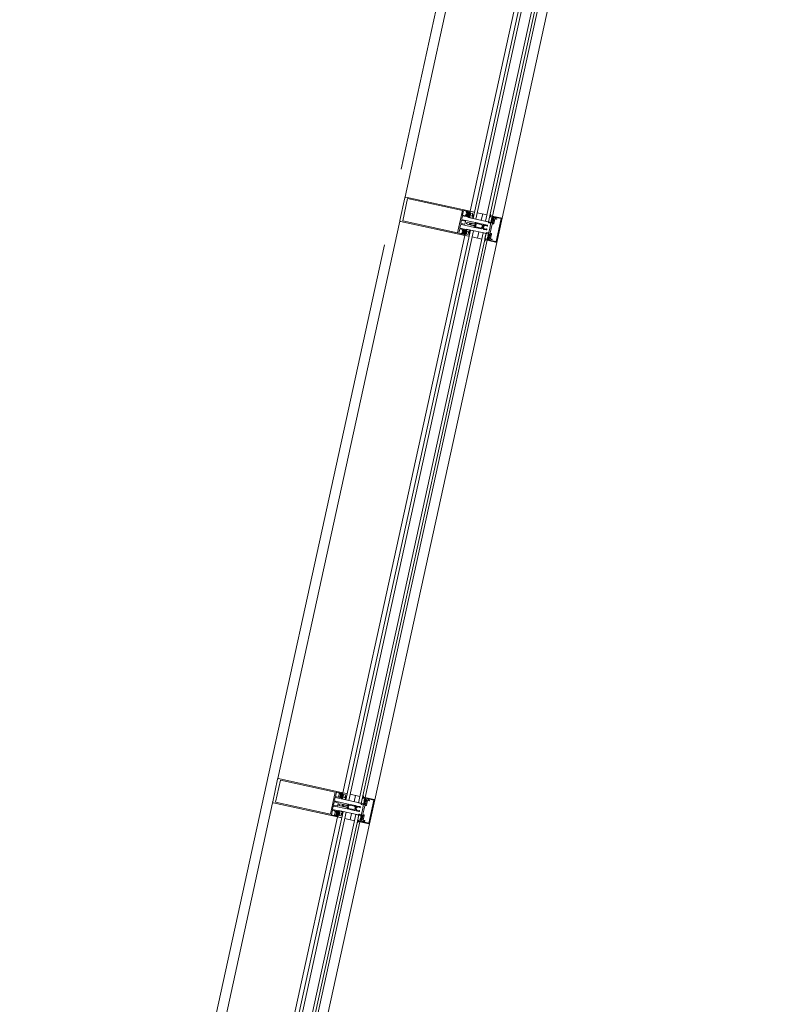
# Model space of a CAD drawing. Header units: metres. Extents: x 233012 to 233264, y 553571 to 554014.
# Tile 207 of 256: x 233203.26 to 233204.76, y 553834.05 to 553836.03. Entities that reach past the tile are written whole.
import ezdxf

# ---------------------------------------------------------------- set-up
doc = ezdxf.new("R2010")
doc.units = ezdxf.units.M
for name, color, linetype, lineweight in [('A-NL$1A_detailuitwerking', 252, 'Continuous', 5), ('A-NL$1B_3D-modellen_algemeen', 252, 'Continuous', 5), ('A-NL23_vloeraanzicht', 252, 'Continuous', 5), ('A-NL30_stijlen_dorpels-pui', 252, 'Continuous', 5), ('A-NL38_vlakvullingen-pui', 252, 'Continuous', 5)]:
    doc.layers.add(name, color=color, linetype=linetype, lineweight=lineweight)

# ---------------------------------------------------------------- blocks, each defined once
blk = doc.blocks.new('NLRS_21_CWP_dubbele beglazing_gen_mie - dubbele beglazing_gen-2812561-01_Situatie')
at = {"layer": 'A-NL38_vlakvullingen-pui'}
for p, q in [((0.588, 0.032), (-0.588, 0.032)), ((-0.588, 0.032), (-0.588, 0.026)), ((-0.588, 0.026), (0.588, 0.026)), ((0.588, 0.026), (0.588, 0.032)), ((0.588, 0.006), (-0.588, 0.006)), ((-0.588, 0.006), (-0.588, 0)), ((-0.588, 0), (0.588, 0)), ((0.588, 0), (0.588, 0.006))]:
    blk.add_line(p, q, dxfattribs=at)
blk = doc.blocks.new('Rectangular Mullion - NLRS_31_CWM_vliesgevelprofiel bxh 50x200_gen_mie-2811811-01_Situatie')
at = {"layer": 'A-NL30_stijlen_dorpels-pui'}
for p, q in [((233199.8898, 553827.935), (233199.6439, 553826.8115)), ((233200.0207, 553827.9063), (233199.7748, 553826.7829)), ((233200.0656, 553827.8965), (233199.8198, 553826.7731)), ((233199.8393, 553826.7688), (233200.0851, 553827.8922)), ((233200.0209, 553827.9063), (233200.0294, 553827.9044)), ((233200.0353, 553827.9031), (233200.0548, 553827.8988)), ((233199.7836, 553826.781), (233199.775, 553826.7828)), ((233199.809, 553826.7754), (233199.7895, 553826.7797))]:
    blk.add_line(p, q, dxfattribs=at)
blk = doc.blocks.new('Rectangular Mullion - vliesgevelprofiel_gen_bxh200x50-V52-01_Situatie')
at = {"layer": 'A-NL30_stijlen_dorpels-pui'}
blk.add_hatch(color=256, dxfattribs=at).paths.add_polyline_path([(-0.025, 0.0408), (-0.0235, 0.0538), (-0.025, 0.1735)])
at = {"layer": 'A-NL$1A_detailuitwerking'}
for p, q in [((-0.025, 0.1735), (-0.025, 0.0408)), ((0.0235, 0.175), (-0.0235, 0.175)), ((-0.0229, 0.0561), (-0.0229, 0.1692)), ((-0.0229, 0.1692), (0.0229, 0.1692)), ((0.0229, 0.1692), (0.0229, 0.0561)), ((0.025, 0.0408), (0.025, 0.1735)), ((-0.025, 0.0408), (-0.0231, 0.0408)), ((-0.0236, 0.0408), (-0.025, 0.0408)), ((-0.025, 0.0408), (-0.025, 0.0329)), ((-0.0229, 0.0401), (-0.0236, 0.0408)), ((-0.0235, 0.0481), (-0.0235, 0.0538)), ((-0.0235, 0.0538), (-0.0141, 0.0538)), ((-0.0217, 0.0481), (-0.0235, 0.0481)), ((-0.0235, 0.0422), (-0.0235, 0.0449)), ((-0.0235, 0.0449), (-0.0141, 0.0449)), ((-0.0217, 0.0422), (-0.0235, 0.0422)), ((-0.0231, 0.0408), (-0.0217, 0.0422)), ((-0.0219, 0.0408), (-0.023, 0.0408)), ((0.0229, 0.0561), (-0.0229, 0.0561)), ((-0.0229, 0.0469), (-0.0217, 0.0481)), ((-0.0216, 0.0401), (-0.0229, 0.0401)), ((-0.0228, 0.0402), (-0.0214, 0.0401)), ((-0.0218, 0.0445), (-0.0226, 0.0435)), ((-0.0212, 0.0472), (-0.0222, 0.0461)), ((-0.0212, 0.0417), (-0.0212, 0.0429)), ((-0.0207, 0.0434), (-0.0197, 0.0434)), ((-0.0198, 0.0412), (-0.0207, 0.0412)), ((-0.0171, 0.0475), (-0.0205, 0.0475)), ((-0.0176, 0.044), (-0.02, 0.044)), ((-0.0192, 0.0427), (-0.0198, 0.0412)), ((-0.0178, 0.0412), (-0.0184, 0.0427)), ((-0.0179, 0.0434), (-0.0169, 0.0434)), ((-0.0169, 0.0412), (-0.0178, 0.0412)), ((-0.0154, 0.0461), (-0.0164, 0.0472)), ((-0.0164, 0.0429), (-0.0164, 0.0417)), ((-0.0161, 0.0402), (-0.0147, 0.0402)), ((-0.0141, 0.0481), (-0.0159, 0.0481)), ((-0.0159, 0.0481), (-0.0147, 0.0469)), ((-0.0141, 0.0422), (-0.0159, 0.0422)), ((-0.0159, 0.0422), (-0.0145, 0.0408)), ((-0.015, 0.0435), (-0.0158, 0.0445)), ((-0.0146, 0.0389), (-0.0158, 0.0401)), ((-0.0126, 0.0408), (-0.0157, 0.0408)), ((-0.0145, 0.0408), (-0.0131, 0.0408)), ((-0.0141, 0.0538), (-0.0141, 0.0481)), ((-0.0141, 0.0449), (-0.0141, 0.0422)), ((-0.0126, 0.0413), (-0.0126, 0.0533)), ((-0.0126, 0.0332), (-0.0126, 0.0408)), ((-0.0121, 0.0538), (-0.0065, 0.0538)), ((-0.005, 0.0523), (-0.005, 0.0253)), ((-0.0032, 0.0459), (-0.0032, 0.0533)), ((-0.0027, 0.0538), (0.0027, 0.0538)), ((0.0027, 0.0454), (-0.0027, 0.0454)), ((-0.002, 0.0406), (-0.0009, 0.0426)), ((-0.002, 0.0283), (-0.002, 0.0406)), ((0.0009, 0.0426), (0.002, 0.0406)), ((0.002, 0.0406), (0.002, 0.0283)), ((0.0032, 0.0533), (0.0032, 0.0459)), ((0.005, 0.0253), (0.005, 0.0523)), ((0.0065, 0.0538), (0.0121, 0.0538)), ((0.0126, 0.0533), (0.0126, 0.0413)), ((0.0157, 0.0408), (0.0126, 0.0408)), ((0.0126, 0.0408), (0.0126, 0.0332)), ((0.0131, 0.0408), (0.0145, 0.0408)), ((0.0141, 0.0481), (0.0141, 0.0538)), ((0.0141, 0.0538), (0.0235, 0.0538)), ((0.0159, 0.0481), (0.0141, 0.0481)), ((0.0141, 0.0422), (0.0141, 0.0449)), ((0.0141, 0.0449), (0.0235, 0.0449)), ((0.0159, 0.0422), (0.0141, 0.0422)), ((0.0145, 0.0408), (0.0159, 0.0422)), ((0.0158, 0.0401), (0.0146, 0.0389)), ((0.0147, 0.0469), (0.0159, 0.0481)), ((0.0147, 0.0402), (0.0161, 0.0402)), ((0.0158, 0.0445), (0.015, 0.0435)), ((0.0164, 0.0472), (0.0154, 0.0461)), ((0.0164, 0.0417), (0.0164, 0.0429)), ((0.0169, 0.0434), (0.0179, 0.0434)), ((0.0178, 0.0412), (0.0169, 0.0412)), ((0.0205, 0.0475), (0.0171, 0.0475)), ((0.02, 0.044), (0.0176, 0.044)), ((0.0184, 0.0427), (0.0178, 0.0412)), ((0.0198, 0.0412), (0.0192, 0.0427)), ((0.0197, 0.0434), (0.0207, 0.0434)), ((0.0207, 0.0412), (0.0198, 0.0412)), ((0.0222, 0.0461), (0.0212, 0.0472)), ((0.0212, 0.0429), (0.0212, 0.0417)), ((0.0214, 0.0401), (0.0228, 0.0402)), ((0.0229, 0.0401), (0.0216, 0.0401)), ((0.0235, 0.0481), (0.0217, 0.0481)), ((0.0217, 0.0481), (0.0229, 0.0469)), ((0.0235, 0.0422), (0.0217, 0.0422)), ((0.0217, 0.0422), (0.0231, 0.0408)), ((0.0226, 0.0435), (0.0218, 0.0445)), ((0.023, 0.0408), (0.0219, 0.0408)), ((0.0236, 0.0408), (0.0229, 0.0401)), ((0.0231, 0.0408), (0.025, 0.0408)), ((0.0235, 0.0538), (0.0235, 0.0481)), ((0.0235, 0.0449), (0.0235, 0.0422)), ((0.025, 0.0408), (0.0236, 0.0408)), ((0.025, 0.0329), (0.025, 0.0408)), ((-0.025, 0.0329), (-0.0245, 0.032)), ((-0.0245, 0.032), (-0.0197, 0.032)), ((-0.0216, 0.0384), (-0.016, 0.0384)), ((-0.0216, 0.0349), (-0.0216, 0.0384)), ((-0.016, 0.0349), (-0.0216, 0.0349)), ((-0.0197, 0.032), (-0.0189, 0.0334)), ((-0.0157, 0.0331), (-0.017, 0.0336)), ((-0.0167, 0.0343), (-0.0143, 0.0332)), ((-0.016, 0.0384), (-0.016, 0.0349)), ((-0.0135, 0.0329), (-0.0157, 0.0331)), ((-0.0143, 0.0332), (-0.0126, 0.0332)), ((-0.0137, 0.032), (-0.0129, 0.032)), ((-0.0034, 0.0248), (-0.005, 0.0248)), ((-0.005, 0.0248), (-0.005, 0.0107)), ((-0.0045, 0.0248), (-0.0035, 0.0248)), ((-0.0035, 0.0119), (-0.0035, 0.0228)), ((-0.003, 0.0233), (-0.0017, 0.0233)), ((-0.0025, 0.0267), (-0.002, 0.0283)), ((-0.0025, 0.0258), (-0.0025, 0.0267)), ((-0.0009, 0.0363), (-0.0019, 0.0346)), ((-0.0017, 0.0233), (-0.0005, 0.024)), ((-0.0013, 0.0338), (-0.0004, 0.0354)), ((0.0004, 0.0353), (0.0013, 0.0338)), ((0.0005, 0.024), (0.0017, 0.0233)), ((0.0019, 0.0346), (0.0009, 0.0363)), ((0.0017, 0.0233), (0.003, 0.0233)), ((0.002, 0.0283), (0.0025, 0.0267)), ((0.0025, 0.0267), (0.0025, 0.0258)), ((0.005, 0.0248), (0.0034, 0.0248)), ((0.0035, 0.0248), (0.0045, 0.0248)), ((0.0035, 0.0228), (0.0035, 0.0119)), ((0.005, 0.0107), (0.005, 0.0248)), ((0.0126, 0.0332), (0.0143, 0.0332)), ((0.0129, 0.032), (0.0137, 0.032)), ((0.0157, 0.0331), (0.0135, 0.0329)), ((0.0143, 0.0332), (0.0167, 0.0343)), ((0.017, 0.0336), (0.0157, 0.0331)), ((0.016, 0.0349), (0.016, 0.0384)), ((0.016, 0.0384), (0.0216, 0.0384)), ((0.0216, 0.0349), (0.016, 0.0349)), ((0.0189, 0.0334), (0.0197, 0.032)), ((0.0197, 0.032), (0.0245, 0.032)), ((0.0216, 0.0384), (0.0216, 0.0349)), ((0.0245, 0.032), (0.025, 0.0329)), ((-0.0217, 0), (-0.0227, -0.0018)), ((-0.0105, 0), (-0.0217, 0)), ((-0.0099, -0.0011), (-0.0105, 0)), ((-0.0037, 0.0075), (-0.005, 0.0069)), ((-0.005, 0.0069), (-0.005, 0.0011)), ((-0.0048, 0.0098), (-0.0037, 0.0075)), ((-0.0037, 0.0011), (-0.0037, 0.0047)), ((-0.0027, 0.0011), (-0.0037, 0.0011)), ((-0.0026, 0.0119), (-0.0035, 0.0119)), ((-0.0034, 0.0055), (-0.0007, 0.0082)), ((-0.0026, 0.0096), (-0.0026, 0.0119)), ((-0.0011, 0.0099), (-0.0017, 0.0092)), ((0.0007, 0.0082), (0.0034, 0.0055)), ((0.0017, 0.0092), (0.0011, 0.0099)), ((0.0035, 0.0119), (0.0026, 0.0119)), ((0.0026, 0.0119), (0.0026, 0.0096)), ((0.0037, 0.0011), (0.0027, 0.0011)), ((0.0037, 0.0075), (0.0048, 0.0098)), ((0.005, 0.0069), (0.0037, 0.0075)), ((0.0037, 0.0047), (0.0037, 0.0011)), ((0.005, 0.0011), (0.005, 0.0069)), ((0.0105, 0), (0.0099, -0.0011)), ((0.0217, 0), (0.0105, 0)), ((0.0227, -0.0018), (0.0217, 0)), ((-0.0239, -0.005), (-0.025, -0.005)), ((-0.025, -0.005), (-0.025, -0.0235)), ((-0.0249, -0.0027), (-0.0248, -0.0045)), ((-0.0248, -0.0045), (-0.0193, -0.0045)), ((-0.0227, -0.0086), (-0.0239, -0.005)), ((-0.0237, -0.0122), (-0.0234, -0.0111)), ((-0.0237, -0.0235), (-0.0237, -0.0122)), ((-0.0203, -0.005), (-0.0235, -0.005)), ((-0.0235, -0.005), (-0.0225, -0.0088)), ((-0.0207, -0.008), (-0.0207, -0.0064)), ((-0.0207, -0.0064), (-0.0195, -0.0064)), ((-0.0205, -0.0144), (-0.0205, -0.0115)), ((-0.0195, -0.0055), (-0.0203, -0.005)), ((-0.02, -0.011), (-0.0108, -0.011)), ((-0.0194, -0.0062), (-0.0199, -0.0068)), ((-0.0199, -0.0068), (-0.0194, -0.0076)), ((-0.0113, -0.009), (-0.0197, -0.009)), ((-0.0195, -0.0064), (-0.0195, -0.0055)), ((-0.0185, -0.0064), (-0.0185, -0.0048)), ((-0.0185, -0.0048), (-0.0172, -0.0048)), ((-0.0163, -0.0064), (-0.0185, -0.0064)), ((-0.018, -0.0071), (-0.0142, -0.0071)), ((-0.0172, -0.0048), (-0.0163, -0.0064)), ((-0.0159, -0.0064), (-0.015, -0.0048)), ((-0.0137, -0.0064), (-0.0159, -0.0064)), ((-0.015, -0.0048), (-0.0137, -0.0048)), ((-0.0137, -0.0048), (-0.0137, -0.0064)), ((-0.0129, -0.0045), (-0.0099, -0.0045)), ((-0.0123, -0.0068), (-0.0128, -0.0062)), ((-0.0128, -0.0076), (-0.0123, -0.0068)), ((-0.0117, -0.005), (-0.0125, -0.0055)), ((-0.0125, -0.0055), (-0.0125, -0.0064)), ((-0.0125, -0.0064), (-0.0113, -0.0064)), ((0, -0.005), (-0.0117, -0.005)), ((-0.0113, -0.0064), (-0.0113, -0.009)), ((-0.0099, -0.0045), (-0.0099, -0.0011)), ((-0.0098, -0.01), (-0.0098, -0.0091)), ((-0.0088, -0.0081), (0, -0.0081)), ((0.0117, -0.005), (0, -0.005)), ((0, -0.0081), (0.0088, -0.0081)), ((0.0098, -0.0091), (0.0098, -0.01)), ((0.0099, -0.0011), (0.0099, -0.0045)), ((0.0099, -0.0045), (0.0129, -0.0045)), ((0.0108, -0.011), (0.02, -0.011)), ((0.0113, -0.009), (0.0113, -0.0064)), ((0.0113, -0.0064), (0.0125, -0.0064)), ((0.0197, -0.009), (0.0113, -0.009)), ((0.0125, -0.0055), (0.0117, -0.005)), ((0.0128, -0.0062), (0.0123, -0.0068)), ((0.0123, -0.0068), (0.0128, -0.0076)), ((0.0125, -0.0064), (0.0125, -0.0055)), ((0.0137, -0.0064), (0.0137, -0.0048)), ((0.0137, -0.0048), (0.015, -0.0048)), ((0.0159, -0.0064), (0.0137, -0.0064)), ((0.0142, -0.0071), (0.018, -0.0071)), ((0.015, -0.0048), (0.0159, -0.0064)), ((0.0163, -0.0064), (0.0172, -0.0048)), ((0.0185, -0.0064), (0.0163, -0.0064)), ((0.0172, -0.0048), (0.0185, -0.0048)), ((0.0185, -0.0048), (0.0185, -0.0064)), ((0.0193, -0.0045), (0.0248, -0.0045)), ((0.0199, -0.0068), (0.0194, -0.0062)), ((0.0194, -0.0076), (0.0199, -0.0068)), ((0.0203, -0.005), (0.0195, -0.0055)), ((0.0195, -0.0055), (0.0195, -0.0064)), ((0.0195, -0.0064), (0.0207, -0.0064)), ((0.0235, -0.005), (0.0203, -0.005)), ((0.0205, -0.0115), (0.0205, -0.0144)), ((0.0207, -0.0064), (0.0207, -0.008)), ((0.0225, -0.0088), (0.0235, -0.005)), ((0.0239, -0.005), (0.0227, -0.0086)), ((0.0234, -0.0111), (0.0237, -0.0122)), ((0.0237, -0.0122), (0.0237, -0.0235)), ((0.025, -0.005), (0.0239, -0.005)), ((0.0248, -0.0045), (0.0249, -0.0027)), ((0.025, -0.0235), (0.025, -0.005)), ((0.0237, -0.0235), (-0.0237, -0.0235)), ((-0.0235, -0.025), (0.0235, -0.025))]:
    blk.add_line(p, q, dxfattribs=at)
for centre, radius, start, end in [((0.0479, 0.0302), 0.0494, 175.7977, 184.735), ((-0.0479, 0.0302), 0.0494, 355.265, 4.2023), ((-0.0479, 0.0302), 0.05, 1.4173, 5.0304), ((-0.0405, -0.0208), 0.02, 18.18, 31.3119)]:
    blk.add_arc(centre, radius, start, end, dxfattribs=at)
for centre, major_axis, start_param, end_param in [((-0.0235, 0.1735), (0, 0.0015), 0, 1.570797), ((0.0235, 0.1735), (-0.00134, 0.00068), 3.610616, 5.181413), ((-0.0226, 0.0465), (0.00015, 0.000477), 1.089743, 4.231336), ((-0.0228, 0.0405), (-0.000272, 0.000187), 5.926495, 8.415104), ((-0.0218, 0.0434), (-0.00042, 0.000656), 0.855684, 2.323661), ((-0.019, 0.0419), (-0.0029, 0.00121), 0.143822, 0.749382), ((-0.0212, 0.044), (0.00074, 0.000305), 0.481671, 2.052467), ((-0.0187, 0.0434), (-0.00275, 0.00338), 1.737235, 3.180711), ((-0.0188, 0.0437), (0.00421, 0.00128), 3.790712, 5.063531), ((-0.0205, 0.0465), (-0.000747, 0.000665), 5.439233, 6.224631), ((-0.0207, 0.0429), (0.000191, 0.000462), 0.392699, 1.963495), ((-0.0207, 0.0417), (0, 0.0005), 1.570796, 3.141593), ((-0.0198, 0.0449), (0.000871, 0.000312), 3.119136, 4.159926), ((-0.0197, 0.0429), (0.00029, 0.000418), 4.931333, 6.889198), ((-0.0179, 0.0429), (0, 0.000509), 0, 1.957866), ((-0.0178, 0.0449), (0.000078, 0.000922), 3.434707, 4.475497), ((-0.0171, 0.0465), (0.000949, 0.000316), 0.463648, 1.249046), ((-0.0164, 0.044), (-0.000794, 0.000098), 3.979138, 5.533029), ((-0.0169, 0.0429), (0.000178, 0.000467), 5.07571, 6.646506), ((-0.0169, 0.0417), (0.000224, 0.000447), 3.60524, 5.176037), ((-0.0186, 0.0419), (-0.00309, 0.00055), 2.965091, 3.571207), ((-0.0158, 0.0434), (-0.000096, 0.000774), 3.265663, 4.733634), ((-0.015, 0.0465), (0.000009, 0.0005), 2.374704, 5.516297), ((-0.0147, 0.0395), (0.000532, 0.000373), 4.187828, 7.242969), ((-0.0131, 0.0413), (0.000491, 0.000095), 4.522136, 6.092932), ((-0.0121, 0.0533), (0.000438, 0.000241), 1.068763, 2.639559), ((-0.0065, 0.0523), (0.00106, 0.00106), 5.497787, 7.068583), ((-0.0027, 0.0533), (0.000417, 0.000275), 0.987844, 2.55864), ((-0.0027, 0.0459), (-0.000101, 0.00049), 1.36835, 2.939147), ((0, 0.0421), (-0.001, 0.00003), 3.695167, 5.789562), ((0.0027, 0.0533), (0.000479, 0.000145), 5.989184, 7.55998), ((0.0027, 0.0459), (0.000069, 0.000495), 3.280743, 4.851539), ((0.0065, 0.0523), (0.00145, 0.00038), 1.314602, 2.885398), ((0.0121, 0.0533), (0.0005, 0.000018), 6.247532, 7.818328), ((0.0131, 0.0413), (0.000045, 0.000498), 1.660723, 3.231519), ((0.0147, 0.0395), (0.000479, 0.000439), 0.828624, 3.883765), ((0.015, 0.0465), (-0.00008, 0.000494), 0.624523, 3.766116), ((0.0158, 0.0434), (-0.000361, 0.000691), 0.944564, 2.412535), ((0.0186, 0.0419), (-0.00309, 0.00057), 6.211958, 6.818073), ((0.0164, 0.044), (-0.0008, 0.000022), 4.041581, 5.595472), ((0.0187, 0.0434), (0.00408, 0.00154), 3.629782, 5.073258), ((0.0188, 0.0437), (-0.00406, 0.00169), 1.318109, 2.590928), ((0.0171, 0.0465), (0.000973, 0.00023), 1.338972, 2.124371), ((0.0169, 0.0429), (-0.000077, 0.000494), 6.128334, 7.69913), ((0.0169, 0.0417), (0.000224, 0.000447), 2.034444, 3.60524), ((0.0178, 0.0449), (0.000925, 0.000023), 3.437778, 4.478568), ((0.0179, 0.0429), (0.000463, 0.00021), 5.470133, 7.427998), ((0.0197, 0.0429), (0.000384, 0.000334), 0.854261, 2.812127), ((0.0198, 0.0449), (-0.000787, 0.000486), 2.332935, 3.373724), ((0.0205, 0.0465), (-0.00099, 0.000139), 4.066141, 4.851539), ((0.0212, 0.044), (-0.000777, 0.000191), 4.080745, 5.651541), ((0.0207, 0.0429), (-0.000236, 0.000441), 4.220992, 5.791788), ((0.0207, 0.0417), (-0.000199, 0.000459), 2.73277, 4.303566), ((0.019, 0.0419), (-0.00313, 0.00029), 2.882626, 3.488186), ((0.0218, 0.0434), (-0.000764, 0.000153), 2.016696, 3.484673), ((0.0226, 0.0465), (-0.000218, 0.00045), 1.904941, 5.046534), ((0.0228, 0.0405), (0.000011, 0.00033), 3.214304, 5.702913), ((-0.0137, 0.0427), (-0.0037, 0.01), 2.275457, 2.785703), ((-0.0168, 0.034), (0.000208, 0.000281), 0.218792, 3.289317), ((-0.0134, 0.0323), (0.000476, 0.000365), 5.105496, 7.288456), ((-0.0045, 0.0253), (-0.000073, 0.000495), 1.425068, 2.995864), ((-0.0035, 0.0258), (-0.000759, 0.000651), 2.27987, 3.850666), ((-0.003, 0.0228), (0.000094, 0.000491), 0.190253, 1.761049), ((-0.0034, 0.0263), (0.00085, 0.00123), 3.746317, 5.392409), ((0.0479, 0.0302), (0.0263, 0.0425), 2.037369, 2.10043), ((0, 0.0261), (-0.000916, 0.000916), 0.784951, 2.35613), ((0, 0.0358), (-0.000551, 0.000835), 4.652438, 6.72012), ((0, 0.0231), (0.00026, 0.000968), 6.024039, 7.050589), ((0, 0.0351), (0.000492, 0.000091), 0.340637, 2.397257), ((0, 0.0261), (0.000916, 0.000916), 3.926865, 5.498043), ((0.0034, 0.0263), (0.00106, 0.00106), 2.280898, 3.926991), ((0.0035, 0.0258), (0.000894, 0.000447), 2.677945, 4.248741), ((0.003, 0.0228), (0.000094, 0.000491), 4.902642, 6.473438), ((0.0045, 0.0253), (0.000491, 0.000095), 4.522136, 6.092932), ((0.0134, 0.0323), (-0.000526, 0.000289), 5.127272, 7.310232), ((0.0137, 0.0427), (0.00589, 0.00893), 3.724545, 4.234792), ((0.0168, 0.034), (0.000051, 0.000346), 3.778279, 6.848805), ((-0.003, 0.0107), (-0.00168, 0.00109), 0.576286, 1.012179), ((-0.004, 0.0011), (-0.000851, 0.000526), 0.553574, 2.300346), ((-0.0037, 0.0011), (-0.000689, 0.000725), 2.206027, 3.952898), ((-0.0027, 0.0047), (0.000973, 0.00023), 2.124361, 2.909769), ((-0.0021, 0.0096), (-0.000133, 0.000482), 1.269335, 3.656781), ((0, 0.0089), (-0.00064, 0.00136), 5.844841, 6.63087), ((0, 0.0075), (-0.000995, 0.000098), 4.810157, 5.59648), ((0, 0.0089), (0.00106, 0.00106), 0, 0.786029), ((0, 0.0075), (-0.0009, 0.000435), 4.377786, 5.16411), ((0.0021, 0.0096), (0.000017, 0.0005), 2.390403, 4.777849), ((0.0037, 0.0011), (0.000954, 0.000301), 2.836182, 4.583053), ((0.0027, 0.0047), (-0.000433, 0.000901), 4.264357, 5.049764), ((0.004, 0.0011), (-0.000238, 0.000971), 2.725757, 4.472529), ((0.003, 0.0107), (0.00136, 0.00146), 5.026291, 5.462185), ((-0.0275, -0.0005), (-0.000179, 0.000356), 5.816041, 8.699377), ((-0.0289, -0.0059), (0.0019, 0.00472), 5.774591, 6.407606), ((-0.0279, -0.0064), (-0.0034, 0.00526), 4.937872, 5.648125), ((-0.0232, -0.0016), (-0.00002, 0.0005), 2.315222, 4.147817), ((-0.0213, -0.0106), (-0.00021, 0.00212), 0.853429, 1.671043), ((-0.0229, -0.0101), (-0.000186, 0.000572), 6.098445, 8.08587), ((-0.0234, -0.0088), (0.000392, 0.00058), 4.259893, 5.620941), ((-0.0231, -0.0089), (-0.000567, 0.000163), 2.039914, 3.694817), ((-0.021, -0.0144), (0.000426, 0.000262), 2.907544, 5.731836), ((-0.0197, -0.008), (-0.000984, 0.000175), 0.176495, 1.747291), ((-0.02, -0.0115), (-0.000109, 0.000487), 6.059964, 7.63516), ((-0.0136, -0.0055), (-0.00565, 0.00119), 0.037592, 0.33537), ((-0.0188, -0.0071), (0.000752, 0.000274), 3.490658, 5.934119), ((-0.0134, -0.0071), (-0.000545, 0.000585), 0.821052, 3.264513), ((-0.0186, -0.0055), (-0.0054, 0.00202), 3.371602, 3.66938), ((-0.0108, -0.01), (0.00099, 0.000135), 4.576916, 6.147712), ((-0.0088, -0.0091), (0.00016, 0.000986), 0.160875, 1.731672), ((0.0088, -0.0091), (0.000994, 0.000098), 6.184488, 7.755284), ((0.0108, -0.01), (0.000828, 0.00056), 2.546448, 4.117244), ((0.0186, -0.0055), (0.00385, 0.0043), 2.132148, 2.429925), ((0.0134, -0.0071), (-0.000725, 0.000338), 1.134464, 3.577925), ((0.0188, -0.0071), (-0.000545, 0.000585), 0.821052, 3.264513), ((0.0136, -0.0055), (-0.00521, 0.00247), 3.45679, 3.754568), ((0.0197, -0.008), (-0.000792, 0.000609), 2.225893, 3.79669), ((0.02, -0.0115), (0.00025, 0.000432), 5.234915, 6.81011), ((0.021, -0.0144), (0.000465, 0.000184), 2.765017, 5.589309), ((0.0405, -0.0208), (0.0079, 0.0184), 1.429922, 1.659117), ((0.0231, -0.0089), (0.000351, 0.000474), 1.933959, 3.588861), ((0.0234, -0.0088), (-0.000694, 0.000089), 6.096728, 7.458055), ((0.0232, -0.0016), (0.000115, 0.000487), 2.326219, 4.158815), ((0.0213, -0.0106), (0.00163, 0.00137), 5.381461, 6.199018), ((0.0229, -0.0101), (-0.000427, 0.000424), 3.377916, 5.36534), ((0.0279, -0.0064), (0.006, 0.00179), 1.341626, 2.05188), ((0.0289, -0.0059), (0.00507, 0.00044), 1.742832, 2.375847), ((0.0275, -0.0005), (-0.000114, 0.000382), 3.109846, 5.993182), ((-0.0235, -0.0235), (-0.0013, 0.00074), 0.515188, 2.085985), ((0.0235, -0.0235), (-0.00046, 0.00143), 2.831899, 4.400972)]:
    blk.add_ellipse(centre, major_axis=major_axis, ratio=1, start_param=start_param, end_param=end_param, dxfattribs=at)
blk = doc.blocks.new('Rectangular Mullion - NLRS_31_CWM_vliesgevelprofiel bxh 50x200_gen_mie-V61-01_Situatie')
at = {"layer": 'A-NL30_stijlen_dorpels-pui'}
for p, q in [((-0.025, 0.025), (0.025, 0.025)), ((-0.025, 0.005), (-0.025, 0.025)), ((0.025, 0.025), (0.025, 0.005)), ((-0.012, 0.005), (-0.025, 0.005)), ((-0.012, -0.041), (-0.012, 0.005)), ((0.025, 0.005), (0.012, 0.005)), ((0.012, 0.005), (0.012, -0.041)), ((-0.025, -0.041), (-0.012, -0.041)), ((0.012, -0.041), (0.025, -0.041))]:
    blk.add_line(p, q, dxfattribs=at)
blk = doc.blocks.new('NLRS_21_CWP_dubbele beglazing_gen_mie - dubbele beglazing_gen-2812452-01_Situatie')
at = {"layer": 'A-NL38_vlakvullingen-pui'}
for p, q in [((0.288, 0.032), (-0.288, 0.032)), ((-0.288, 0.032), (-0.288, 0.026)), ((-0.288, 0.026), (0.288, 0.026)), ((0.288, 0.026), (0.288, 0.032)), ((0.288, 0.006), (-0.288, 0.006)), ((-0.288, 0.006), (-0.288, 0)), ((-0.288, 0), (0.288, 0)), ((0.288, 0), (0.288, 0.006))]:
    blk.add_line(p, q, dxfattribs=at)
blk = doc.blocks.new('Rectangular Mullion - NLRS_31_CWM_vliesgevelprofiel bxh 50x200_gen_mie-V60-01_Situatie')
at = {"layer": 'A-NL30_stijlen_dorpels-pui'}
for p, q in [((233203.3837, 553832.6982), (233203.2662, 553832.1609)), ((233203.5146, 553832.6695), (233203.3971, 553832.1322)), ((233203.5596, 553832.6597), (233203.442, 553832.1224)), ((233203.4615, 553832.1181), (233203.5791, 553832.6554)), ((233203.5148, 553832.6695), (233203.5234, 553832.6676)), ((233203.5293, 553832.6663), (233203.5488, 553832.662)), ((233203.4059, 553832.1303), (233203.3973, 553832.1322)), ((233203.4313, 553832.1247), (233203.4117, 553832.129))]:
    blk.add_line(p, q, dxfattribs=at)
blk = doc.blocks.new('NLRS_41_GM_WPB_geisoleerde kantplank_gen_mie - d_175-6804785-01_Situatie')
at = {"layer": 'A-NL$1B_3D-modellen_algemeen'}
for p, q in [((-4.372, 0.015), (-4.385, 0.015)), ((-4.335, 0.015), (-4.348, 0.015)), ((-3.172, 0.015), (-3.185, 0.015)), ((-3.135, 0.015), (-3.148, 0.015))]:
    blk.add_line(p, q, dxfattribs=at)

msp = doc.modelspace()

# ---------------------------------------------------------------- linework, layer by layer
at = {"layer": 'A-NL23_vloeraanzicht'}
for p, q in [((233204.0275, 553835.7337), (233204.7637, 553839.0981)), ((233203.259, 553832.2215), (233203.9942, 553835.5813))]:
    msp.add_line(p, q, dxfattribs=at)

# ---------------------------------------------------------------- block references
at = {"layer": 'A-NL$1B_3D-modellen_algemeen', "rotation": 77.65672900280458}
msp.add_blockref('NLRS_41_GM_WPB_geisoleerde kantplank_gen_mie - d_175-6804785-01_Situatie', (233204.8769, 553838.7028), dxfattribs=at)
at = {"layer": 'A-NL30_stijlen_dorpels-pui'}
for name, p in [('Rectangular Mullion - NLRS_31_CWM_vliesgevelprofiel bxh 50x200_gen_mie-V60-01_Situatie', (0.7696, 3.5168)), ('Rectangular Mullion - NLRS_31_CWM_vliesgevelprofiel bxh 50x200_gen_mie-2811811-01_Situatie', (4.1353, 7.6939)), ('Rectangular Mullion - NLRS_31_CWM_vliesgevelprofiel bxh 50x200_gen_mie-2811811-01_Situatie', (3.8788, 6.5216))]:
    msp.add_blockref(name, p, dxfattribs=at)
at = {"layer": 'A-NL30_stijlen_dorpels-pui', "rotation": 77.65672900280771}
for p in [(233204.2013, 553835.6158), (233203.9448, 553834.4436)]:
    msp.add_blockref('Rectangular Mullion - vliesgevelprofiel_gen_bxh200x50-V52-01_Situatie', p, dxfattribs=at)
at = {"layer": 'A-NL30_stijlen_dorpels-pui', "extrusion": (0, 0, -1), "rotation": 102.3432709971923}
for p in [(-233204.2013, 553835.6158), (-233203.9448, 553834.4436)]:
    msp.add_blockref('Rectangular Mullion - NLRS_31_CWM_vliesgevelprofiel bxh 50x200_gen_mie-V61-01_Situatie', p, dxfattribs=at)
at = {"layer": 'A-NL38_vlakvullingen-pui', "rotation": 77.65672900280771}
for name, p in [('NLRS_21_CWP_dubbele beglazing_gen_mie - dubbele beglazing_gen-2812452-01_Situatie', (233204.2655, 553835.9089)), ('NLRS_21_CWP_dubbele beglazing_gen_mie - dubbele beglazing_gen-2812561-01_Situatie', (233204.0731, 553835.0297)), ('NLRS_21_CWP_dubbele beglazing_gen_mie - dubbele beglazing_gen-2812561-01_Situatie', (233203.8166, 553833.8574))]:
    msp.add_blockref(name, p, dxfattribs=at)

doc.saveas('drawing.dxf')
